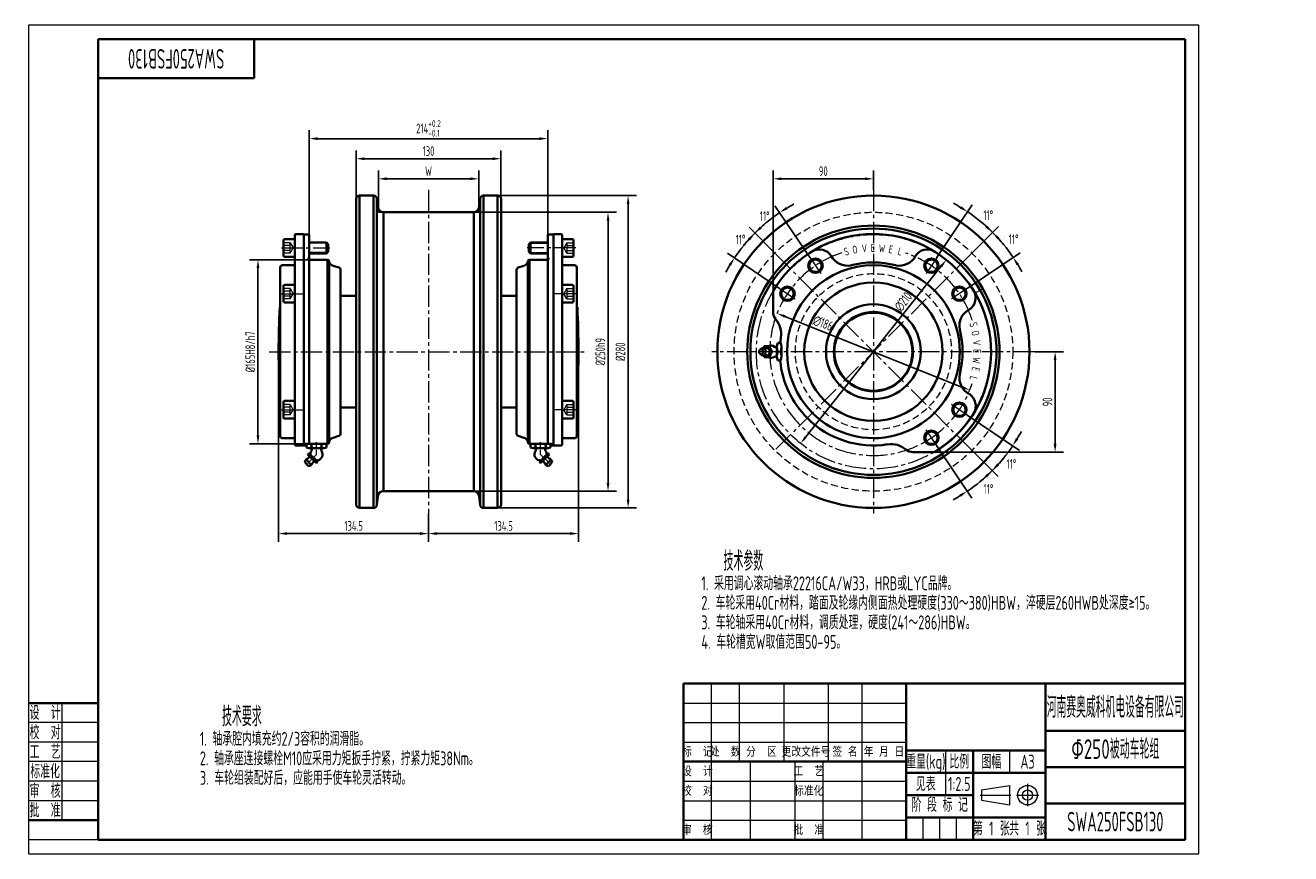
# Model space of a CAD drawing. Header units: millimetres. Extents: x -3 to 1132, y 0 to 742.
import ezdxf
from ezdxf.enums import TextEntityAlignment as Align

# ---------------------------------------------------------------- set-up
doc = ezdxf.new("R2010")
doc.units = ezdxf.units.MM
doc.linetypes.add('CENTER2', pattern=[28.575, 19.05, -3.175, 3.175, -3.175])
doc.linetypes.add('DASHED2', pattern=[9.525, 6.35, -3.175])
doc.layers.get('Defpoints').update_dxf_attribs({"lineweight": 18})
for name, color, linetype, lineweight in [('01.1', 1, 'Continuous', 18), ('01.2', 7, 'Continuous', 35), ('01.T', 3, 'Continuous', 18), ('02.1', 2, 'DASHED2', 18), ('04.1', 4, 'CENTER2', 18)]:
    doc.layers.add(name, color=color, linetype=linetype, lineweight=lineweight)
doc.styles.get("Standard").update_dxf_attribs({"font": 'isocp.shx', "width": 0.707, "bigfont": 'gbcbig.shx'})
doc.dimstyles.new('Tech_2.5', dxfattribs={"dimscale": 2.5, "dimtxt": 3.5, "dimasz": 3, "dimexe": 3, "dimexo": 0, "dimgap": 1, "dimtad": 1, "dimdec": 3, "dimdsep": 46, "dimtxsty": 'Standard', "dimcen": 0, "dimclrd": 1, "dimclre": 1, "dimclrt": 3, "dimazin": 2, "dimtfac": 1, "dimtdec": 3, "dimtmove": 0, "dimatfit": 0, "dimfxl": 0, "dimarcsym": 0})
doc.dimstyles.new('Tech_2.5$2', dxfattribs={"dimscale": 2.5, "dimtxt": 3.5, "dimasz": 3, "dimexe": 3, "dimexo": 0, "dimgap": 1, "dimtad": 1, "dimtih": 1, "dimtoh": 1, "dimdec": 3, "dimdsep": 46, "dimtxsty": 'Standard', "dimcen": 0, "dimclrd": 1, "dimclre": 1, "dimclrt": 3, "dimazin": 2, "dimtfac": 1, "dimtdec": 3, "dimtmove": 0, "dimatfit": 0, "dimfxl": 0, "dimarcsym": 0})

# ---------------------------------------------------------------- blocks, each defined once
blk = doc.blocks.new('A$C378E2D00')
at = {"layer": '01.1'}
for p, q in [((0, 297), (0, 0)), ((420, 297), (0, 297)), ((420, 0), (420, 297)), ((12, 54), (12, 12)), ((25, 47), (0, 47)), ((25, 40), (0, 40)), ((25, 33), (0, 33)), ((25, 26), (0, 26)), ((25, 19), (0, 19)), ((25, 5), (0, 5)), ((0, 0), (420, 0))]:
    blk.add_line(p, q, dxfattribs=at)
at = {"layer": '01.2'}
for p, q in [((415, 292), (25, 292)), ((25, 292), (25, 5)), ((81, 292), (81, 278)), ((415, 5), (415, 292)), ((81, 278), (25, 278)), ((25, 54), (0, 54)), ((25, 12), (0, 12)), ((25, 5), (415, 5))]:
    blk.add_line(p, q, dxfattribs=at)
at = {"layer": '01.T', "width": 0.707}
for s, p in [('设  计', (6, 50.5)), ('校  对', (6, 43.5)), ('工  艺', (6, 36.5)), ('标准化', (6, 29.5)), ('审  核', (6, 22.5)), ('批  准', (6, 15.5))]:
    blk.add_text(s, height=5, dxfattribs=at).set_placement(p, align=Align.MIDDLE_CENTER)
blk = doc.blocks.new('A$C6AAB7862')
at = {"layer": '01.1'}
for p, q in [((-16.5, 1.83), (-6.5, 3.5)), ((-16.5, 1.83), (-16.5, -1.83)), ((-6.5, 3.5), (-6.5, -3.5)), ((-16.5, -1.83), (-6.5, -3.5))]:
    blk.add_line(p, q, dxfattribs=at)
for radius in [3.5, 1.83]:
    blk.add_circle((0, 0), radius, dxfattribs=at)
at = {"layer": '04.1'}
for p, q in [((-17, 0), (-6, 0)), ((-4, 0), (4, 0)), ((0, 4), (0, -4))]:
    blk.add_line(p, q, dxfattribs=at)
blk = doc.blocks.new('A$C4369553E')
at = {"layer": '01.1'}
for p, q in [((-170, 56), (-170, 28)), ((-160, 56), (-160, 28)), ((-144, 56), (-144, 28)), ((-128, 56), (-128, 28)), ((-116, 56), (-116, 0)), ((-180, 49), (-100, 49)), ((-180, 42), (-100, 42)), ((-180, 35), (-100, 35)), ((-86, 32), (-86, 16)), ((-63, 32), (-63, 24)), ((-170, 28), (-170, 0)), ((-156, 28), (-156, 0)), ((-140, 28), (-140, 0)), ((-130, 28), (-130, 0)), ((-180, 21), (-100, 21)), ((-180, 14), (-100, 14)), ((-180, 7), (-100, 7)), ((-94, 0), (-94, 8)), ((-88, 0), (-88, 8)), ((-82, 0), (-82, 8))]:
    blk.add_line(p, q, dxfattribs=at)
at = {"layer": '01.2'}
for p, q in [((-180, 56), (-180, 0)), ((-180, 56), (0, 56)), ((-100, 0), (-100, 56)), ((-50, 0), (-50, 56)), ((0, 56), (0, 0)), ((-50, 39), (0, 39)), ((-100, 32), (-50, 32)), ((-76, 0), (-76, 32)), ((-180, 28), (-100, 28)), ((-100, 24), (-50, 24)), ((-50, 26), (0, 26)), ((-100, 16), (-76, 16)), ((-50, 13), (0, 13)), ((-100, 8), (-50, 8)), ((-180, 0), (0, 0))]:
    blk.add_line(p, q, dxfattribs=at)
blk.add_blockref('A$C6AAB7862', (-56.5, 16), dxfattribs=at)
at = {"layer": '01.T'}
for s, height, width, p in [('河南赛奥威科机电设备有限公司', 7.5, 0.625, (-25, 47.5)), ('重量(kg)', 5, 0.707, (-93, 28)), ('比例', 5, 0.707, (-81, 28)), ('图幅', 5, 0.707, (-69.5, 28)), ('A3', 5, 0.707, (-56.5, 28)), ('阶 段 标 记', 5, 0.707, (-88, 12.5)), ('第   张', 5, 0.707, (-69.5, 4)), ('共   张', 5, 0.707, (-56.5, 4))]:
    blk.add_text(s, height=height, dxfattribs=dict(at, width=width)).set_placement(p, align=Align.MIDDLE_CENTER)
for s, p in [('标  记', (-175, 31.5)), ('处  数', (-165, 31.5)), ('分  区', (-152, 31.5)), ('更改文件号', (-136, 31.5)), ('签 名', (-122, 31.5)), ('年 月 日', (-108, 31.5)), ('设  计', (-175, 24.5)), ('工  艺', (-135, 24.5)), ('校  对', (-175, 17.5)), ('标准化', (-135, 17.5)), ('审  核', (-175, 3.5)), ('批  准', (-135, 3.5))]:
    blk.add_text(s, height=3.5, dxfattribs=at).set_placement(p, align=Align.MIDDLE_CENTER)
blk = doc.blocks.new('A$C6BB804F5')
at = {"layer": '01.1'}
for p, q in [((-45, 125), (-45.5, 129.5)), ((-45, 125), (-40.5, 125)), ((45, 125), (40.5, 125)), ((45, 125), (45.5, 129.5)), ((-90.7, 97.2), (-107, 97.2)), ((90.7, 97.2), (107, 97.2)), ((-90.7, 88.8), (-107, 88.8)), ((90.7, 88.8), (107, 88.8))]:
    blk.add_line(p, q, dxfattribs=at)
at = {"layer": '01.2'}
for p, q in [((-65, 137), (-65, -137)), ((-62, 140), (-49.3, 140)), ((-62, 140), (-62, -140)), ((-49.3, 140), (-49.3, -140)), ((-45.5, 129.5), (-46.3, 137.3)), ((-46.3, 137.3), (-46.3, -137.3)), ((45.5, 129.5), (46.3, 137.3)), ((46.3, 137.3), (46.3, -137.3)), ((62, 140), (49.3, 140)), ((49.3, 140), (49.3, -140)), ((62, 140), (62, -140)), ((65, 137), (65, -137)), ((-40.5, 125), (40.5, 125)), ((-40.5, 125), (-40.5, -125)), ((40.5, 125), (40.5, -125)), ((-120, 104.5), (-120, -83)), ((-112, 105.5), (-119, 105.5)), ((-112, -84), (-112, 105.5)), ((-107, 105), (-111.5, 105)), ((-107, 105), (-107, -82.5)), ((107, 105), (111.5, 105)), ((107, 105), (107, -82.5)), ((112, 105.5), (112, -84)), ((112, 105.5), (119, 105.5)), ((120, 104.5), (120, -83)), ((-130, 100), (-130, 86)), ((-129, 101), (-120, 101)), ((-120, 101), (-120, 85)), ((-107, 98), (-91.5, 98)), ((-91.5, 98), (-91.5, 88)), ((-90, 96.5), (-91.5, 98)), ((-90, 96.5), (-90, 89.5)), ((90, 96.5), (91.5, 98)), ((90, 96.5), (90, 89.5)), ((107, 98), (91.5, 98)), ((91.5, 98), (91.5, 88)), ((120, 101), (120, 85)), ((129, 101), (120, 101)), ((130, 100), (130, 86)), ((-129, 85), (-120, 85)), ((-107.7, 83.7), (-107, 84.9)), ((-107, 88), (-91.5, 88)), ((-90.5, 82.5), (-107, 82.5)), ((-91.5, 88), (-90, 89.5)), ((-90.5, 82.5), (-90.5, -82.5)), ((-90.5, 82.5), (-89, 81.6)), ((-89, 81.6), (-89, -81.6)), ((90.5, 82.5), (89, 81.6)), ((89, 81.6), (89, -81.6)), ((91.5, 88), (90, 89.5)), ((90.5, 82.5), (90.5, -82.5)), ((90.5, 82.5), (107, 82.5)), ((107, 88), (91.5, 88)), ((107.7, 83.7), (107, 84.9)), ((129, 85), (120, 85)), ((-133, -75.5), (-133, 75.5)), ((-121, 77.5), (-131, 77.5)), ((-80.5, 75.4), (-85.6, 77.1)), ((-79, 73.5), (-79, -73.5)), ((79, 73.5), (79, -73.5)), ((79, 73.5), (79, -73.5)), ((80.5, 75.4), (85.6, 77.1)), ((121, 77.5), (131, 77.5)), ((133, -75.5), (133, 75.5)), ((-130, 59), (-130, 45)), ((-129, 60), (-120, 60)), ((-120, 60), (-120, 44)), ((129, 60), (120, 60)), ((120, 60), (120, 44)), ((130, 59), (130, 45)), ((-79, 50), (-65, 50)), ((79, 50), (65, 50)), ((-133, 40), (-133.5, 40)), ((-129, 44), (-120, 44)), ((129, 44), (120, 44)), ((133, 40), (133.5, 40)), ((-133, -40), (-133.5, -40)), ((-130, -45), (-130, -59)), ((-129, -44), (-120, -44)), ((-120, -44), (-120, -60)), ((120, -44), (120, -60)), ((129, -44), (120, -44)), ((130, -45), (130, -59)), ((133, -40), (133.5, -40)), ((-79, -50), (-65, -50)), ((79, -50), (65, -50)), ((-129, -60), (-120, -60)), ((129, -60), (120, -60)), ((-121, -77.5), (-131, -77.5)), ((-80.5, -75.4), (-85.6, -77.1)), ((80.5, -75.4), (85.6, -77.1)), ((121, -77.5), (131, -77.5)), ((-110.5, -84), (-119, -84)), ((-110.5, -84), (-110.5, -83)), ((-90.5, -82.5), (-110, -82.5)), ((-107.3, -82.5), (-109.5, -83.1)), ((-109.5, -85.9), (-109.5, -83.1)), ((-107.3, -86.5), (-109.5, -85.9)), ((-93.7, -82.5), (-107.3, -82.5)), ((-93.7, -86.5), (-107.3, -86.5)), ((-105.1, -83.2), (-105.1, -85.8)), ((-95.9, -85.8), (-95.9, -83.2)), ((-93.7, -82.5), (-91.5, -83.1)), ((-93.7, -86.5), (-91.5, -85.9)), ((-91.5, -85.9), (-91.5, -83.1)), ((-90.5, -82.5), (-89, -81.6)), ((90.5, -82.5), (89, -81.6)), ((90.5, -82.5), (110, -82.5)), ((93.7, -82.5), (91.5, -83.1)), ((91.5, -85.9), (91.5, -83.1)), ((93.7, -86.5), (91.5, -85.9)), ((93.7, -82.5), (107.3, -82.5)), ((93.7, -86.5), (107.3, -86.5)), ((95.9, -85.8), (95.9, -83.2)), ((105.1, -83.2), (105.1, -85.8)), ((107.3, -82.5), (109.5, -83.1)), ((107.3, -86.5), (109.5, -85.9)), ((109.5, -85.9), (109.5, -83.1)), ((110.5, -84), (110.5, -83)), ((110.5, -84), (119, -84)), ((-111, -99.1), (-110.7, -98.1)), ((-107.6, -102.5), (-111, -99.1)), ((-105.2, -101.4), (-109.9, -96.7)), ((-107.6, -91.1), (-108.2, -91.6)), ((-107.4, -92.9), (-108.2, -91.6)), ((-106.4, -91.8), (-107.6, -91.1)), ((-107.4, -92.9), (-101.4, -98.9)), ((-106.4, -91.8), (-100.3, -97.9)), ((-105.7, -93.1), (-106.1, -93.5)), ((-101.6, -97.2), (-102, -97.6)), ((-101.4, -98.9), (-100.1, -99.7)), ((-100.3, -97.9), (-99.6, -99.1)), ((-99.6, -99.1), (-100.1, -99.7)), ((100.3, -97.9), (99.6, -99.1)), ((99.6, -99.1), (100.1, -99.7)), ((101.4, -98.9), (100.1, -99.7)), ((106.4, -91.8), (100.3, -97.9)), ((107.4, -92.9), (101.4, -98.9)), ((101.6, -97.2), (102, -97.6)), ((105.2, -101.4), (109.9, -96.7)), ((105.7, -93.1), (106.1, -93.5)), ((106.4, -91.8), (107.6, -91.1)), ((107.4, -92.9), (108.2, -91.6)), ((107.6, -91.1), (108.2, -91.6)), ((107.6, -102.5), (111, -99.1)), ((111, -99.1), (110.7, -98.1)), ((-107.6, -102.5), (-106.6, -102.2)), ((107.6, -102.5), (106.6, -102.2)), ((-45.5, -129.5), (-46.3, -137.3)), ((-40.5, -125), (40.5, -125)), ((45.5, -129.5), (46.3, -137.3)), ((-62, -140), (-49.3, -140)), ((62, -140), (49.3, -140))]:
    blk.add_line(p, q, dxfattribs=at)
for centre, radius, start, end in [((-62, 137), 3, 90, 180), ((-49.3, 137), 3, 6, 90), ((49.3, 137), 3, 90, 174), ((62, 137), 3, 0, 90), ((-40.5, 130), 5, 186, 270), ((40.5, 130), 5, 270, 354), ((-119, 104.5), 1, 90, 180), ((-111.5, 105.5), 0.5, 180, 270), ((111.5, 105.5), 0.5, 270, 0), ((119, 104.5), 1, 0, 90), ((-129, 100), 1, 90, 180), ((129, 100), 1, 0, 90), ((-129, 86), 1, 180, 270), ((-107, 83.3), 0.8, 150, 270), ((-83.6, 82.5), 5.84, 201.7922, 249.3693), ((83.6, 82.5), 5.84, 290.6307, 338.2078), ((107, 83.3), 0.8, 270, 30), ((129, 86), 1, 270, 0), ((-131, 75.5), 2, 90, 180), ((-121, 78.5), 1, 270, 0), ((-81, 73.5), 2, 0, 75), ((81, 73.5), 2, 105, 180), ((121, 78.5), 1, 180, 270), ((131, 75.5), 2, 0, 90), ((-129, 59), 1, 90, 180), ((129, 59), 1, 0, 90), ((666, 0), 800.5, 177.1358, 182.8642), ((-129, 45), 1, 180, 270), ((129, 45), 1, 270, 0), ((-666, 0), 800.5, 357.1358, 2.8642), ((-129, -45), 1, 90, 180), ((129, -45), 1, 0, 90), ((-129, -59), 1, 180, 270), ((129, -59), 1, 270, 0), ((-131, -75.5), 2, 180, 270), ((-121, -78.5), 1, 0, 90), ((-83.6, -82.5), 5.84, 110.6307, 158.2078), ((-81, -73.5), 2, 285, 360), ((81, -73.5), 2, 180, 255), ((83.6, -82.5), 5.84, 21.7922, 69.3693), ((121, -78.5), 1, 90, 180), ((131, -75.5), 2, 270, 0), ((-119, -83), 1, 180, 270), ((-110, -83), 0.5, 90, 180), ((-107.3, -86.2), 3.66, 53.2387, 90), ((-107.3, -82.8), 3.66, 270, 306.7613), ((-106.2, -88), 1.5, 325.1501, 90), ((-100.5, -92), 5.5, 145.1501, 181.6582), ((-100.5, -97.5), 15, 72.0661, 107.9339), ((-100.5, -71.5), 15, 252.0661, 287.9339), ((-100.5, -92), 5.5, 268.3418, 34.8499), ((-94.8, -88), 1.5, 90, 214.8499), ((-93.7, -86.2), 3.66, 90, 126.7613), ((-93.7, -82.8), 3.66, 233.2387, 270), ((93.7, -86.2), 3.66, 53.2387, 90), ((93.7, -82.8), 3.66, 270, 306.7613), ((94.8, -88), 1.5, 325.1501, 90), ((100.5, -92), 5.5, 145.1501, 271.6582), ((100.5, -97.5), 15, 72.0661, 107.9339), ((100.5, -71.5), 15, 252.0661, 287.9339), ((106.2, -88), 1.5, 90, 214.8499), ((100.5, -92), 5.5, 358.3418, 34.8499), ((107.3, -86.2), 3.66, 90, 126.7613), ((107.3, -82.8), 3.66, 233.2387, 270), ((110, -83), 0.5, 0, 90), ((119, -83), 1, 270, 0), ((-107.5, -99), 3.3, 115.2197, 162.5), ((-111.2, -91.4), 5.17, 295.2197, 332.964), ((-105.8, -91.2), 2.31, 225, 262.4044), ((-107.5, -99), 3.3, 287.5, 334.7803), ((-108, -93.4), 2.31, 7.5956, 45), ((-98, -89.5), 9, 206.2917, 243.7083), ((-109.7, -101.2), 9, 26.2917, 63.7083), ((-99.9, -102.7), 5.17, 117.036, 154.7803), ((-99.7, -97.3), 2.31, 187.5956, 225), ((-101.9, -99.5), 2.31, 45, 82.4044), ((101.9, -99.5), 2.31, 97.5956, 135), ((99.7, -97.3), 2.31, 315, 352.4044), ((109.7, -101.2), 9, 116.2917, 153.7083), ((98, -89.5), 9, 296.2917, 333.7083), ((99.9, -102.7), 5.17, 25.2197, 62.964), ((107.5, -99), 3.3, 205.2197, 252.5), ((108, -93.4), 2.31, 135, 172.4044), ((105.8, -91.2), 2.31, 277.5956, 315), ((111.2, -91.4), 5.17, 207.036, 244.7803), ((107.5, -99), 3.3, 17.5, 64.7803), ((-40.5, -130), 5, 90, 174), ((40.5, -130), 5, 6, 90), ((-62, -137), 3, 180, 270), ((-49.3, -137), 3, 270, 354), ((49.3, -137), 3, 186, 270), ((62, -137), 3, 270, 0)]:
    blk.add_arc(centre, radius, start, end, dxfattribs=at)
at = {"layer": '02.1'}
for p, q in [((-124, 97.6), (-130, 97.6)), ((-124.2, 95.3), (-130, 95.3)), ((-124, 97.6), (-121.4, 93)), ((-124, 88.4), (-121.4, 93)), ((124, 97.6), (121.4, 93)), ((124, 88.4), (121.4, 93)), ((124, 97.6), (130, 97.6)), ((124.2, 95.3), (130, 95.3)), ((-124.2, 90.7), (-130, 90.7)), ((-124, 88.4), (-130, 88.4)), ((124, 88.4), (130, 88.4)), ((124.2, 90.7), (130, 90.7)), ((-124, 56.6), (-130, 56.6)), ((-124.2, 54.3), (-130, 54.3)), ((-124.2, 49.7), (-130, 49.7)), ((-124, 47.4), (-130, 47.4)), ((-124, 56.6), (-121.4, 52)), ((-124, 47.4), (-121.4, 52)), ((124, 56.6), (121.4, 52)), ((124, 47.4), (121.4, 52)), ((124, 56.6), (130, 56.6)), ((124, 47.4), (130, 47.4)), ((124.2, 54.3), (130, 54.3)), ((124.2, 49.7), (130, 49.7)), ((-124, -47.4), (-130, -47.4)), ((-124.2, -49.7), (-130, -49.7)), ((-124.2, -54.3), (-130, -54.3)), ((-124, -56.6), (-130, -56.6)), ((-124, -47.4), (-121.4, -52)), ((-124, -56.6), (-121.4, -52)), ((124, -47.4), (121.4, -52)), ((124, -56.6), (121.4, -52)), ((124, -47.4), (130, -47.4)), ((124, -56.6), (130, -56.6)), ((124.2, -49.7), (130, -49.7)), ((124.2, -54.3), (130, -54.3))]:
    blk.add_line(p, q, dxfattribs=at)
for centre, start, end in [((-139, 97.6), 351.2282, 360), ((-139, 93), 351.2282, 8.7718), ((139, 97.6), 180, 188.7718), ((139, 93), 171.2282, 188.7718), ((-139, 88.4), 0, 8.7718), ((139, 88.4), 171.2282, 180), ((-139, 56.6), 351.2282, 360), ((-139, 52), 351.2282, 8.7718), ((-139, 47.4), 0, 8.7718), ((139, 56.6), 180, 188.7718), ((139, 52), 171.2282, 188.7718), ((139, 47.4), 171.2282, 180), ((-139, -47.4), 351.2282, 360), ((-139, -52), 351.2282, 8.7718), ((-139, -56.6), 0, 8.7718), ((139, -47.4), 180, 188.7718), ((139, -52), 171.2282, 188.7718), ((139, -56.6), 171.2282, 180)]:
    blk.add_arc(centre, 15, start, end, dxfattribs=at)
at = {"layer": '04.1'}
for p, q in [((0, 145), (0, -145)), ((-132, 93), (-88.5, 93)), ((132, 93), (88.5, 93)), ((-132, 52), (-110, 52)), ((132, 52), (110, 52)), ((-143, 0), (143, 0)), ((-132, -52), (-110, -52)), ((132, -52), (110, -52))]:
    blk.add_line(p, q, dxfattribs=at)
at = {"layer": '04.1', "ltscale": 0.2}
for p, q in [((-100.5, -92), (-100.5, -80.5)), ((100.5, -92), (100.5, -80.5)), ((-100.5, -92), (-110, -101.5)), ((100.5, -92), (110, -101.5))]:
    blk.add_line(p, q, dxfattribs=at)
blk = doc.blocks.new('A$C1CE47914')
at = {"layer": '01.2'}
for p, q in [((-90, 35.5), (-90, 54.6)), ((-97.9, 4.8), (-98.5, 3.2)), ((-94.3, 5), (-97.5, 5)), ((-94.3, 5), (-93.8, 5)), ((-93.5, 4.9), (-93.9, 4.8)), ((-91.7, 0.3), (-93.9, 4.8)), ((-91.1, 0.3), (-93.3, 4.8)), ((-86.5, 5), (-86.5, -5)), ((-83.3, 8), (-85.7, 8)), ((-82.5, 5), (-82.5, -5)), ((-98.5, -3.2), (-97.9, -4.7)), ((-97.5, -5), (-94.3, -5)), ((-94.3, -5), (-93.8, -5)), ((-93.9, -4.7), (-91.7, -0.2)), ((-93.5, -4.9), (-93.9, -4.8)), ((-93.3, -4.7), (-91.1, -0.2)), ((-83.3, -8), (-85.7, -8)), ((35.5, -90), (54.6, -90))]:
    blk.add_line(p, q, dxfattribs=at)
for centre, radius in [((0, 0), 140), ((-52, 77.1), 6.5), ((-52, 77.1), 5.5), ((52, 77.1), 6.5), ((52, 77.1), 5.5), ((-77.1, 52), 6.5), ((-77.1, 52), 5.5), ((0, 0), 62), ((77.1, 52), 6.5), ((77.1, 52), 5.5), ((0, 0), 42.5), ((0, 0), 35.5), ((0, 0), 35), ((77.1, -52), 6.5), ((77.1, -52), 5.5), ((52, -77.1), 6.5), ((52, -77.1), 5.5)]:
    blk.add_circle(centre, radius, dxfattribs=at)
for centre, radius, start, end in [((-0.2, 0.9), 104.6, 44.5702, 149.0762), ((0, 0), 113.1, 45, 135), ((0, 0), 110.4, 45, 135), ((-48.6, 78.7), 13, 34.1581, 118.0452), ((48.4, 79.1), 12.6, 60.2794, 146.5339), ((0, 0), 113.1, 135, 225), ((-23.2, 93.7), 16.6, 207.7456, 281.1243), ((0, 0), 80, 75.5186, 104.4814), ((23.2, 93.7), 16.6, 258.8757, 332.2544), ((0, 0), 113.1, 315, 45), ((0, 0), 110.4, 135, 225), ((0, 0), 77.5, 45, 135), ((1, -0.3), 104.6, 300.8845, 45.4691), ((0, 0), 110.4, 315, 45), ((0, 0), 77.5, 135, 225), ((0, 0), 77.5, 225, 45), ((79.1, 48.4), 12.6, 303.4661, 29.7206), ((-80, 35.5), 10, 180, 220.6478), ((93.7, 23.2), 16.6, 117.7456, 191.1243), ((-102.8, 16), 20, 351.1501, 40.6478), ((0, 0), 84, 171.1501, 174.535), ((0, 0), 80, 345.5186, 14.4814), ((-97.5, 4.5), 0.5, 90, 150), ((-92, 0), 5.5, 55.1501, 114.62), ((-94.3, 4.5), 0.5, 30, 90), ((-93.8, 4.5), 0.5, 30, 90), ((-88, 5.7), 1.5, 235.1501, 360), ((-76.5, 4), 10, 156.4218, 203.5782), ((-92.5, 4), 10, 336.4218, 23.5782), ((-97.5, -4.5), 0.5, 210, 270), ((-92, 0), 5.5, 245.38, 304.8499), ((-94.3, -4.5), 0.5, 270, 330), ((-93.8, -4.5), 0.5, 270, 330), ((-88, -5.7), 1.5, 360, 124.8499), ((-76.5, -4), 10, 156.4218, 203.5782), ((0, 0), 84, 185.465, 225), ((-92.5, -4), 10, 336.4218, 23.5782), ((93.7, -23.2), 16.6, 168.8757, 242.2544), ((78.7, -48.7), 13.1, 332.1672, 55.754), ((0, 0), 84, 225, 278.8499), ((0, 0), 110.4, 225, 315), ((0, 0), 113.1, 225, 315), ((16, -102.8), 20, 49.3522, 98.8499), ((35.5, -80), 10, 229.3522, 270)]:
    blk.add_arc(centre, radius, start, end, dxfattribs=at)
blk.add_ellipse((-100.8, 0), major_axis=(0, -2.4), ratio=0.707107, dxfattribs=at)
for centre, major_axis, ratio, start_param, end_param in [((-99, 0), (0, -3.3), 0.707107, 6.324383, 9.38358), ((-95.9, 0), (0, 3.55), 0.79621, 2.509975, 6.914803)]:
    blk.add_ellipse(centre, major_axis=major_axis, ratio=ratio, start_param=start_param, end_param=end_param, dxfattribs=at)
for points in [[(-101.1, 2.4), (-98.9, 3.3), (-97.2, 2.8), (-96.1, 3), (-95.3, 3.5)], [(-101.1, -2.4), (-98.9, -3.3), (-97.2, -2.8), (-96.1, -3), (-95.3, -3.5)]]:
    blk.add_spline(points, degree=3, dxfattribs=at)
at = {"layer": '02.1'}
for radius in [125, 70]:
    blk.add_circle((0, 0), radius, dxfattribs=at)
at = {"layer": '04.1'}
for p, q in [((0, 145), (0, -145)), ((87.7, -87.7), (-87.7, 87.7)), ((87.7, 87.7), (-87.7, -87.7)), ((-56.8, 84.1), (-47.3, 70.1)), ((56.8, 84.1), (47.3, 70.1)), ((-84.1, 56.8), (-70.1, 47.3)), ((84.1, 56.8), (70.1, 47.3)), ((91, 52.5), (97.9, 56.5)), ((145, 0), (-145, 0)), ((84.1, -56.8), (70.1, -47.3)), ((56.8, -84.1), (47.3, -70.1))]:
    blk.add_line(p, q, dxfattribs=at)
blk.add_circle((0, 0), 105, dxfattribs=at)
for start, end in [(107.6385, 342.2645), (17.6182, 71.9275)]:
    blk.add_arc((0, 0), 93, start, end, dxfattribs=at)
at = {"layer": '01.2', "width": 0.707}
for s, rotation, p in [('S', 15, (-25.4, 85.9)), ('O', 10, (-18.2, 87.7)), ('V', 5, (-10.1, 89)), ('W', 355, (4.5, 89.4)), ('E', 350, (13.2, 88.6)), ('L', 345, (21.2, 87)), ('S', 285, (85.9, 25.4)), ('O', 280, (87.7, 18.2)), ('V', 275, (89, 10.1)), ('E', 270, (89.5, 2.4)), ('W', 265, (89.4, -4.5)), ('L', 255, (87, -21.2)), ('E', 260, (88.6, -13.2))]:
    blk.add_text(s, height=7, rotation=rotation, dxfattribs=at).set_placement(p)
blk.add_text('E', height=7, dxfattribs=at).set_placement((-2.4, 89.5))
blk = doc.blocks.new('*D119')
at = {"layer": '01.1', "color": 1, "lineweight": -2}
for p, q in [((313.9, 574.9), (313.9, 612.4)), ((396.4, 604.9), (321.4, 604.9)), ((403.9, 574.9), (403.9, 612.4))]:
    blk.add_line(p, q, dxfattribs=at)
at = {"layer": '01.1', "color": 1}
for points in [[(321.4, 606.2), (321.4, 603.7), (313.9, 604.9)], [(396.4, 606.2), (396.4, 603.7), (403.9, 604.9)]]:
    blk.add_solid(points, dxfattribs=at)
at = {"layer": 'Defpoints', "color": 0}
for p in [(313.9, 604.9), (313.9, 574.9), (403.9, 574.9)]:
    blk.add_point(p, dxfattribs=at)
at = {"layer": '01.1', "color": 3, "insert": (358.9, 611.8), "char_height": 8.75, "attachment_point": 5}
blk.add_mtext('W', dxfattribs=at)
blk = doc.blocks.new('*D120')
at = {"layer": '01.1', "color": 1, "lineweight": -2}
for p, q in [((293.9, 586.9), (293.9, 630.4)), ((423.9, 586.9), (423.9, 630.4)), ((416.4, 622.9), (301.4, 622.9))]:
    blk.add_line(p, q, dxfattribs=at)
at = {"layer": '01.1', "color": 1}
for points in [[(301.4, 624.2), (301.4, 621.7), (293.9, 622.9)], [(416.4, 624.2), (416.4, 621.7), (423.9, 622.9)]]:
    blk.add_solid(points, dxfattribs=at)
at = {"layer": 'Defpoints', "color": 0}
for p in [(293.9, 622.9), (293.9, 586.9), (423.9, 586.9)]:
    blk.add_point(p, dxfattribs=at)
at = {"layer": '01.1', "color": 3, "insert": (358.9, 629.8), "char_height": 8.75, "attachment_point": 5}
blk.add_mtext('130', dxfattribs=at)
blk = doc.blocks.new('*D121')
at = {"layer": '01.1', "color": 1, "lineweight": -2}
for p, q in [((251.9, 554.9), (251.9, 648.4)), ((465.9, 554.9), (465.9, 648.4)), ((458.4, 640.9), (259.4, 640.9))]:
    blk.add_line(p, q, dxfattribs=at)
at = {"layer": '01.1', "color": 1}
for points in [[(259.4, 642.2), (259.4, 639.7), (251.9, 640.9)], [(458.4, 642.2), (458.4, 639.7), (465.9, 640.9)]]:
    blk.add_solid(points, dxfattribs=at)
at = {"layer": 'Defpoints', "color": 0}
for p in [(251.9, 640.9), (251.9, 554.9), (465.9, 554.9)]:
    blk.add_point(p, dxfattribs=at)
at = {"layer": '01.1', "color": 3, "insert": (358.9, 650.1), "char_height": 8.75, "attachment_point": 5}
blk.add_mtext('\\A1;214{\\H0.7x;\\S+0.2^ -0.1;}', dxfattribs=at)
blk = doc.blocks.new('*D122')
at = {"layer": '01.1', "color": 1, "lineweight": -2}
for p, q in [((251.9, 532.4), (198.4, 532.4)), ((205.9, 524.9), (205.9, 374.9)), ((251.9, 367.4), (198.4, 367.4))]:
    blk.add_line(p, q, dxfattribs=at)
at = {"layer": '01.1', "color": 1}
for points in [[(204.7, 524.9), (207.2, 524.9), (205.9, 532.4)], [(204.7, 374.9), (207.2, 374.9), (205.9, 367.4)]]:
    blk.add_solid(points, dxfattribs=at)
at = {"layer": 'Defpoints', "color": 0}
for p in [(251.9, 532.4), (205.9, 367.4), (251.9, 367.4)]:
    blk.add_point(p, dxfattribs=at)
at = {"layer": '01.1', "color": 3, "insert": (199, 449.9), "char_height": 8.75, "attachment_point": 5, "rotation": 90}
blk.add_mtext('%%c165H8/h7', dxfattribs=at)
blk = doc.blocks.new('*D123')
at = {"layer": '01.1', "color": 1, "lineweight": -2}
for p, q in [((399.4, 574.9), (527.4, 574.9)), ((519.9, 332.4), (519.9, 567.4)), ((399.4, 324.9), (527.4, 324.9))]:
    blk.add_line(p, q, dxfattribs=at)
at = {"layer": '01.1', "color": 1}
for points in [[(518.7, 567.4), (521.2, 567.4), (519.9, 574.9)], [(518.7, 332.4), (521.2, 332.4), (519.9, 324.9)]]:
    blk.add_solid(points, dxfattribs=at)
at = {"layer": 'Defpoints', "color": 0}
for p in [(399.4, 574.9), (519.9, 574.9), (399.4, 324.9)]:
    blk.add_point(p, dxfattribs=at)
at = {"layer": '01.1', "color": 3, "insert": (513, 449.9), "char_height": 8.75, "attachment_point": 5, "rotation": 90}
blk.add_mtext('%%c250h9', dxfattribs=at)
blk = doc.blocks.new('*D124')
at = {"layer": '01.1', "color": 1, "lineweight": -2}
for p, q in [((420.9, 589.9), (545.4, 589.9)), ((537.9, 317.4), (537.9, 582.4)), ((420.9, 309.9), (545.4, 309.9))]:
    blk.add_line(p, q, dxfattribs=at)
at = {"layer": '01.1', "color": 1}
for points in [[(536.7, 582.4), (539.2, 582.4), (537.9, 589.9)], [(536.7, 317.4), (539.2, 317.4), (537.9, 309.9)]]:
    blk.add_solid(points, dxfattribs=at)
at = {"layer": 'Defpoints', "color": 0}
for p in [(420.9, 589.9), (537.9, 589.9), (420.9, 309.9)]:
    blk.add_point(p, dxfattribs=at)
at = {"layer": '01.1', "color": 3, "insert": (531, 449.9), "char_height": 8.75, "attachment_point": 5, "rotation": 90}
blk.add_mtext('%%c280', dxfattribs=at)
blk = doc.blocks.new('*D125')
at = {"layer": '01.1', "color": 1, "lineweight": -2}
for p, q in [((224.4, 449.9), (224.4, 279.4)), ((358.9, 304.9), (358.9, 279.4)), ((351.4, 286.9), (231.9, 286.9))]:
    blk.add_line(p, q, dxfattribs=at)
at = {"layer": '01.1', "color": 1}
for points in [[(231.9, 288.2), (231.9, 285.7), (224.4, 286.9)], [(351.4, 288.2), (351.4, 285.7), (358.9, 286.9)]]:
    blk.add_solid(points, dxfattribs=at)
at = {"layer": 'Defpoints', "color": 0}
for p in [(224.4, 449.9), (358.9, 304.9), (224.4, 286.9)]:
    blk.add_point(p, dxfattribs=at)
at = {"layer": '01.1', "color": 3, "insert": (291.7, 293.8), "char_height": 8.75, "attachment_point": 5}
blk.add_mtext('134.5', dxfattribs=at)
blk = doc.blocks.new('*D126')
at = {"layer": '01.1', "color": 1, "lineweight": -2}
for p, q in [((493.4, 449.9), (493.4, 279.4)), ((358.9, 304.9), (358.9, 279.4)), ((366.4, 286.9), (485.9, 286.9))]:
    blk.add_line(p, q, dxfattribs=at)
at = {"layer": '01.1', "color": 1}
for points in [[(366.4, 288.2), (366.4, 285.7), (358.9, 286.9)], [(485.9, 288.2), (485.9, 285.7), (493.4, 286.9)]]:
    blk.add_solid(points, dxfattribs=at)
at = {"layer": 'Defpoints', "color": 0}
for p in [(493.4, 449.9), (358.9, 304.9), (493.4, 286.9)]:
    blk.add_point(p, dxfattribs=at)
at = {"layer": '01.1', "color": 3, "insert": (426.2, 293.8), "char_height": 8.75, "attachment_point": 5}
blk.add_mtext('134.5', dxfattribs=at)
blk = doc.blocks.new('*D127')
at = {"layer": '01.1', "color": 1, "lineweight": -2}
for p, q in [((845.7, 537.6), (870.2, 562.2)), ((842.1, 506.7), (889.6, 538.7))]:
    blk.add_line(p, q, dxfattribs=at)
for start, end in [(47.8421, 50.6842), (34, 45), (28.3158, 31.1579)]:
    blk.add_arc((758, 449.9), 151.2, start, end, dxfattribs=at)
at = {"layer": '01.1', "color": 1}
for points in [[(860.3, 562.9), (858.6, 561.1), (864.9, 556.8)], [(886.3, 527.5), (888.4, 528.8), (883.3, 534.5)]]:
    blk.add_solid(points, dxfattribs=at)
at = {"layer": 'Defpoints', "color": 0}
for p in [(871.5, 549.8), (845.7, 537.6), (842.1, 506.7), (828, 497.2), (670.3, 362.2)]:
    blk.add_point(p, dxfattribs=at)
at = {"layer": '01.1', "color": 3, "insert": (883.8, 550.8), "char_height": 8.75, "attachment_point": 5}
blk.add_mtext('11°', dxfattribs=at)
blk = doc.blocks.new('*D128')
at = {"layer": '01.1', "color": 1, "lineweight": -2}
for p, q in [((814.7, 534.1), (846.7, 581.5)), ((845.7, 537.6), (870.2, 562.2))]:
    blk.add_line(p, q, dxfattribs=at)
for start, end in [(58.8421, 61.6842), (45, 56), (39.3158, 42.1579)]:
    blk.add_arc((758, 449.9), 151.2, start, end, dxfattribs=at)
at = {"layer": '01.1', "color": 1}
for points in [[(836.9, 580.4), (835.5, 578.3), (842.5, 575.3)], [(869.2, 550.6), (871, 552.3), (864.9, 556.8)]]:
    blk.add_solid(points, dxfattribs=at)
at = {"layer": 'Defpoints', "color": 0}
for p in [(850.4, 569.6), (814.7, 534.1), (845.7, 537.6), (805.2, 520), (670.3, 362.2)]:
    blk.add_point(p, dxfattribs=at)
at = {"layer": '01.1', "color": 3, "insert": (861, 572.3), "char_height": 8.75, "attachment_point": 5}
blk.add_mtext('11°', dxfattribs=at)
blk = doc.blocks.new('*D129')
at = {"layer": '01.1', "color": 1, "lineweight": -2}
for p, q in [((842.1, 393.2), (889.1, 361.5)), ((845.7, 362.2), (869.8, 338.1))]:
    blk.add_line(p, q, dxfattribs=at)
for start, end in [(328.852, 331.7039), (315, 326), (309.2961, 312.148)]:
    blk.add_arc((758, 449.9), 150.7, start, end, dxfattribs=at)
at = {"layer": '01.1', "color": 1}
for points in [[(888, 371.3), (885.9, 372.7), (882.9, 365.7)], [(858.2, 339.1), (860, 337.3), (864.5, 343.4)]]:
    blk.add_solid(points, dxfattribs=at)
at = {"layer": 'Defpoints', "color": 0}
for p in [(670.3, 537.6), (828, 402.7), (842.1, 393.2), (845.7, 362.2), (871.1, 350.4)]:
    blk.add_point(p, dxfattribs=at)
at = {"layer": '01.1', "color": 3, "insert": (881.8, 349.3), "char_height": 8.75, "attachment_point": 5}
blk.add_mtext('11°', dxfattribs=at)
blk = doc.blocks.new('*D130')
at = {"layer": '01.1', "color": 1, "lineweight": -2}
for p, q in [((814.7, 365.8), (846.4, 318.8)), ((845.7, 362.2), (869.8, 338.1))]:
    blk.add_line(p, q, dxfattribs=at)
for start, end in [(317.852, 320.7039), (304, 315), (298.2961, 301.148)]:
    blk.add_arc((758, 449.9), 150.7, start, end, dxfattribs=at)
at = {"layer": '01.1', "color": 1}
for points in [[(870.6, 347.9), (868.8, 349.7), (864.5, 343.4)], [(835.3, 322), (836.6, 319.9), (842.2, 325)]]:
    blk.add_solid(points, dxfattribs=at)
at = {"layer": 'Defpoints', "color": 0}
for p in [(670.3, 537.6), (805.2, 379.9), (814.7, 365.8), (845.7, 362.2), (850.1, 330.6)]:
    blk.add_point(p, dxfattribs=at)
at = {"layer": '01.1', "color": 3, "insert": (861.2, 326.9), "char_height": 8.75, "attachment_point": 5}
blk.add_mtext('11°', dxfattribs=at)
blk = doc.blocks.new('*D131')
at = {"layer": '01.1', "color": 1, "lineweight": -2}
for p, q in [((701.2, 534.1), (669.7, 580.8)), ((670.3, 537.6), (646.4, 561.5))]:
    blk.add_line(p, q, dxfattribs=at)
for start, end in [(118.2835, 121.1417), (124, 135), (137.8583, 140.7165)]:
    blk.add_arc((758, 449.9), 150.4, start, end, dxfattribs=at)
at = {"layer": '01.1', "color": 1}
for points in [[(680.9, 577.6), (679.5, 579.7), (673.9, 574.6)], [(645.6, 551.7), (647.4, 549.9), (651.7, 556.2)]]:
    blk.add_solid(points, dxfattribs=at)
at = {"layer": 'Defpoints', "color": 0}
for p in [(658.7, 562.8), (670.3, 537.6), (701.2, 534.1), (710.7, 520), (845.7, 362.2)]:
    blk.add_point(p, dxfattribs=at)
at = {"layer": '01.1', "color": 3, "insert": (660.5, 571.5), "char_height": 8.75, "attachment_point": 5}
blk.add_mtext('11°', dxfattribs=at)
blk = doc.blocks.new('*D132')
at = {"layer": '01.1', "color": 1, "lineweight": -2}
for p, q in [((670.3, 537.6), (646.4, 561.5)), ((673.8, 506.7), (627.1, 538.2))]:
    blk.add_line(p, q, dxfattribs=at)
for start, end in [(135, 146), (129.2835, 132.1417), (148.8583, 151.7165)]:
    blk.add_arc((758, 449.9), 150.4, start, end, dxfattribs=at)
at = {"layer": '01.1', "color": 1}
for points in [[(658, 560.5), (656.2, 562.3), (651.7, 556.2)], [(628.2, 528.4), (630.3, 527), (633.3, 534)]]:
    blk.add_solid(points, dxfattribs=at)
at = {"layer": 'Defpoints', "color": 0}
for p in [(639, 541.8), (670.3, 537.6), (673.8, 506.7), (687.9, 497.2), (845.7, 362.2)]:
    blk.add_point(p, dxfattribs=at)
at = {"layer": '01.1', "color": 3, "insert": (638.8, 550.5), "char_height": 8.75, "attachment_point": 5}
blk.add_mtext('11°', dxfattribs=at)
blk = doc.blocks.new('*D133')
at = {"layer": '01.1', "color": 1, "lineweight": -2}
for p, q in [((903, 449.9), (928.5, 449.9)), ((921, 367.4), (921, 442.4)), ((812.6, 359.9), (928.5, 359.9))]:
    blk.add_line(p, q, dxfattribs=at)
at = {"layer": '01.1', "color": 1}
for points in [[(919.7, 442.4), (922.2, 442.4), (921, 449.9)], [(919.7, 367.4), (922.2, 367.4), (921, 359.9)]]:
    blk.add_solid(points, dxfattribs=at)
at = {"layer": 'Defpoints', "color": 0}
for p in [(903, 449.9), (921, 449.9), (812.6, 359.9)]:
    blk.add_point(p, dxfattribs=at)
at = {"layer": '01.1', "color": 3, "insert": (914.1, 404.9), "char_height": 8.75, "attachment_point": 5, "rotation": 90}
blk.add_mtext('90', dxfattribs=at)
blk = doc.blocks.new('*D134')
at = {"layer": '01.1', "color": 1, "lineweight": -2}
for p, q in [((668, 504.6), (668, 612.4)), ((675.5, 604.9), (750.5, 604.9)), ((758, 594.9), (758, 612.4))]:
    blk.add_line(p, q, dxfattribs=at)
at = {"layer": '01.1', "color": 1}
for points in [[(675.5, 606.2), (675.5, 603.7), (668, 604.9)], [(750.5, 606.2), (750.5, 603.7), (758, 604.9)]]:
    blk.add_solid(points, dxfattribs=at)
at = {"layer": 'Defpoints', "color": 0}
for p in [(758, 604.9), (758, 594.9), (668, 504.6)]:
    blk.add_point(p, dxfattribs=at)
at = {"layer": '01.1', "color": 3, "insert": (713, 611.8), "char_height": 8.75, "attachment_point": 5}
blk.add_mtext('90', dxfattribs=at)
blk = doc.blocks.new('*D135')
at = {"layer": '01.1', "color": 1, "lineweight": -2}
blk.add_line((697.4, 373.6), (818.6, 526.3), dxfattribs=at)
at = {"layer": '01.1', "color": 1}
for points in [[(817.6, 527.1), (819.6, 525.5), (823.3, 532.2)], [(696.4, 374.3), (698.3, 372.8), (692.7, 367.7)]]:
    blk.add_solid(points, dxfattribs=at)
at = {"layer": 'Defpoints', "color": 0}
for p in [(823.3, 532.2), (692.7, 367.7)]:
    blk.add_point(p, dxfattribs=at)
at = {"layer": '01.1', "color": 3, "insert": (784.8, 494.7), "char_height": 8.75, "attachment_point": 5, "rotation": 51.5544}
blk.add_mtext('∅210', dxfattribs=at)
blk = doc.blocks.new('*D136')
at = {"layer": '01.1', "color": 1, "lineweight": -2}
blk.add_line((837.4, 418.3), (678.5, 481.5), dxfattribs=at)
at = {"layer": '01.1', "color": 1}
for points in [[(679, 482.7), (678.1, 480.4), (671.6, 484.3)], [(837.9, 419.5), (837, 417.2), (844.4, 415.5)]]:
    blk.add_solid(points, dxfattribs=at)
at = {"layer": 'Defpoints', "color": 0}
for p in [(671.6, 484.3), (844.4, 415.5)]:
    blk.add_point(p, dxfattribs=at)
at = {"layer": '01.1', "color": 3, "insert": (712.7, 475.4), "char_height": 8.75, "attachment_point": 5, "rotation": 338.3046}
blk.add_mtext('∅186', dxfattribs=at)

msp = doc.modelspace()

# ---------------------------------------------------------------- block references
at = {"layer": '01.1', "xscale": 2.5, "yscale": 2.5, "zscale": 2.5}
msp.add_blockref('A$C378E2D00', (0, 0), dxfattribs=at)
at = {"layer": '01.2'}
for name, p in [('A$C6BB804F5', (358.9219, 449.9249)), ('A$C1CE47914', (757.9803, 449.9249))]:
    msp.add_blockref(name, p, dxfattribs=at)
at = {"layer": '01.2', "xscale": 2.5, "yscale": 2.5, "zscale": 2.5}
msp.add_blockref('A$C4369553E', (1037.5, 12.5), dxfattribs=at)

# ---------------------------------------------------------------- texts
at = {"layer": '01.T', "width": 0.6}
msp.add_text('SWA250FSB130', height=17.5, rotation=180, dxfattribs=at).set_placement((132.5, 712.5), align=Align.MIDDLE_CENTER)
at = {"layer": '01.T', "width": 0.707}
for s, height, p in [('技术参数', 17.5, (623.5301, 262.3266)), ('1. 采用调心滚动轴承22216CA/W33，HRB或LYC品牌。', 12.5, (603.6507, 242.3266)), ('2. 车轮采用40Cr材料，踏面及轮缘内侧面热处理硬度(330～380)HBW，淬硬层260HWB处深度≥15。', 12.5, (603.6507, 224.8266)), ('3. 车轮轴采用40Cr材料，调质处理，硬度(241～286)HBW。', 12.5, (603.6507, 207.3266)), ('4. 车轮槽宽W取值范围50-95。', 12.5, (603.6507, 189.8266)), ('技术要求', 17.5, (173.6572, 122.9369)), ('1. 轴承腔内填充约2/3容积的润滑脂。', 12.5, (153.7778, 102.9369)), ('2. 轴承座连接螺栓M10应采用力矩扳手拧紧，拧紧力矩38Nm。', 12.5, (153.7778, 85.4369)), ('3. 车轮组装配好后，应能用手使车轮灵活转动。', 12.5, (153.7778, 67.9369))]:
    msp.add_text(s, height=height, dxfattribs=at).set_placement(p, align=Align.MIDDLE_LEFT)
at = {"layer": '01.T'}
for s, height, width, p in [('Φ250被动车轮组', 17.5, 0.707, (975, 93.75)), ('见表', 12.5, 0.707, (805, 62.5)), ('1:2.5', 12.5, 0.707, (835, 62.5)), ('SWA250FSB130', 17.5, 0.6, (975, 28.75)), ('1', 12.5, 0.707, (863.75, 22.5)), ('1', 12.5, 0.707, (896.25, 22.5))]:
    msp.add_text(s, height=height, dxfattribs=dict(at, width=width)).set_placement(p, align=Align.MIDDLE_CENTER)

# ---------------------------------------------------------------- dimensions: what is measured, and where the dimension line sits
at = {"layer": '01.1'}
for base, p1, p2, text, picture, middle in [((251.9219, 640.9249), (465.9219, 554.9249), (251.9219, 554.9249), '\\A1;<>{\\H0.7x;\\S+0.2^ -0.1;}', '*D121', (358.9219, 650.1156)), ((313.9219, 604.9249), (403.9219, 574.9249), (313.9219, 574.9249), 'W', '*D119', (358.9219, 611.7999))]:
    dim = msp.add_linear_dim(base=base, p1=p1, p2=p2, text=text, dimstyle='Tech_2.5', dxfattribs=at)
    dim.commit()
    dim.dimension.update_dxf_attribs({"geometry": picture, "text_midpoint": middle})
for base, p1, p2, picture, middle in [((293.9219, 622.9249), (423.9219, 586.9249), (293.9219, 586.9249), '*D120', (358.9219, 629.7999)), ((757.9803, 604.9249), (667.9803, 504.5588), (757.9803, 594.9249), '*D134', (712.9803, 611.7999)), ((224.4219, 286.9249), (358.9219, 304.9249), (224.4219, 449.9249), '*D125', (291.6719, 293.7999)), ((493.4219, 286.9249), (358.9219, 304.9249), (493.4219, 449.9249), '*D126', (426.1719, 293.7999))]:
    dim = msp.add_linear_dim(base=base, p1=p1, p2=p2, dimstyle='Tech_2.5', dxfattribs=at)
    dim.commit()
    dim.dimension.update_dxf_attribs({"geometry": picture, "text_midpoint": middle})
for base, p1, p2, text, picture, middle in [((537.9219, 589.9249), (420.9219, 309.9249), (420.9219, 589.9249), '%%c<>', '*D124', (531.0461, 449.9249)), ((519.9219, 574.9249), (399.4199, 324.9249), (399.4199, 574.9249), '%%c<>h9', '*D123', (513.0461, 449.9249)), ((205.9219, 367.425), (251.9219, 532.4249), (251.9219, 367.425), '%%c<>H8/h7', '*D122', (199.0469, 449.9249))]:
    dim = msp.add_linear_dim(base=base, p1=p1, p2=p2, angle=90, text=text, dimstyle='Tech_2.5', dxfattribs=at)
    dim.commit()
    dim.dimension.update_dxf_attribs({"geometry": picture, "text_midpoint": middle})
for base, line1, line2, picture, middle in [((658.6778, 562.826), ((701.2222, 534.0722), (710.7285, 519.9786)), ((845.6615, 362.2437), (670.299, 537.6062)), '*D131', (660.4536, 571.5073)), ((850.3822, 569.6229), ((814.7383, 534.0722), (805.2321, 519.9786)), ((845.6615, 537.6062), (670.299, 362.2437)), '*D128', (861.0015, 572.2814)), ((638.9597, 541.8039), ((673.8329, 506.683), (687.9266, 497.1767)), ((845.6615, 362.2437), (670.299, 537.6062)), '*D132', (638.7647, 550.4629)), ((871.5239, 549.7926), ((845.6615, 537.6062), (670.299, 362.2437)), ((842.1276, 506.683), (828.0339, 497.1767)), '*D127', (883.8361, 550.821)), ((871.1303, 350.4035), ((842.1276, 393.1668), (828.0339, 402.6731)), ((845.6615, 362.2437), (670.299, 537.6062)), '*D129', (881.828, 349.276)), ((850.0618, 330.642), ((845.6615, 362.2437), (670.299, 537.6062)), ((814.7383, 365.7776), (805.2321, 379.8713)), '*D130', (861.2233, 326.8551))]:
    dim = msp.add_angular_dim_2l(base=base, line1=line1, line2=line2, dimstyle='Tech_2.5$2', override={"dimtmove": 2}, dxfattribs=at)
    dim.commit()
    dim.dimension.update_dxf_attribs({"geometry": picture, "text_midpoint": middle, "dimtype": 162})
for p1, p2, picture, middle in [((692.6942, 367.6891), (823.2663, 532.1608), '*D135', (790.1443, 490.4395)), ((844.3924, 415.5455), (671.5681, 484.3044), '*D136', (710.1223, 468.9654))]:
    dim = msp.add_diameter_dim_2p(p1=p1, p2=p2, dimstyle='Tech_2.5', dxfattribs=at)
    dim.commit()
    dim.dimension.update_dxf_attribs({"geometry": picture, "text_midpoint": middle, "dimtype": 163})
dim = msp.add_linear_dim(base=(920.9803, 449.9249), p1=(812.6141, 359.9249), p2=(902.9803, 449.9249), angle=90, dimstyle='Tech_2.5', dxfattribs=at)
dim.commit()
dim.dimension.update_dxf_attribs({"geometry": '*D133', "text_midpoint": (914.1053, 404.9249)})

doc.saveas('drawing.dxf')
